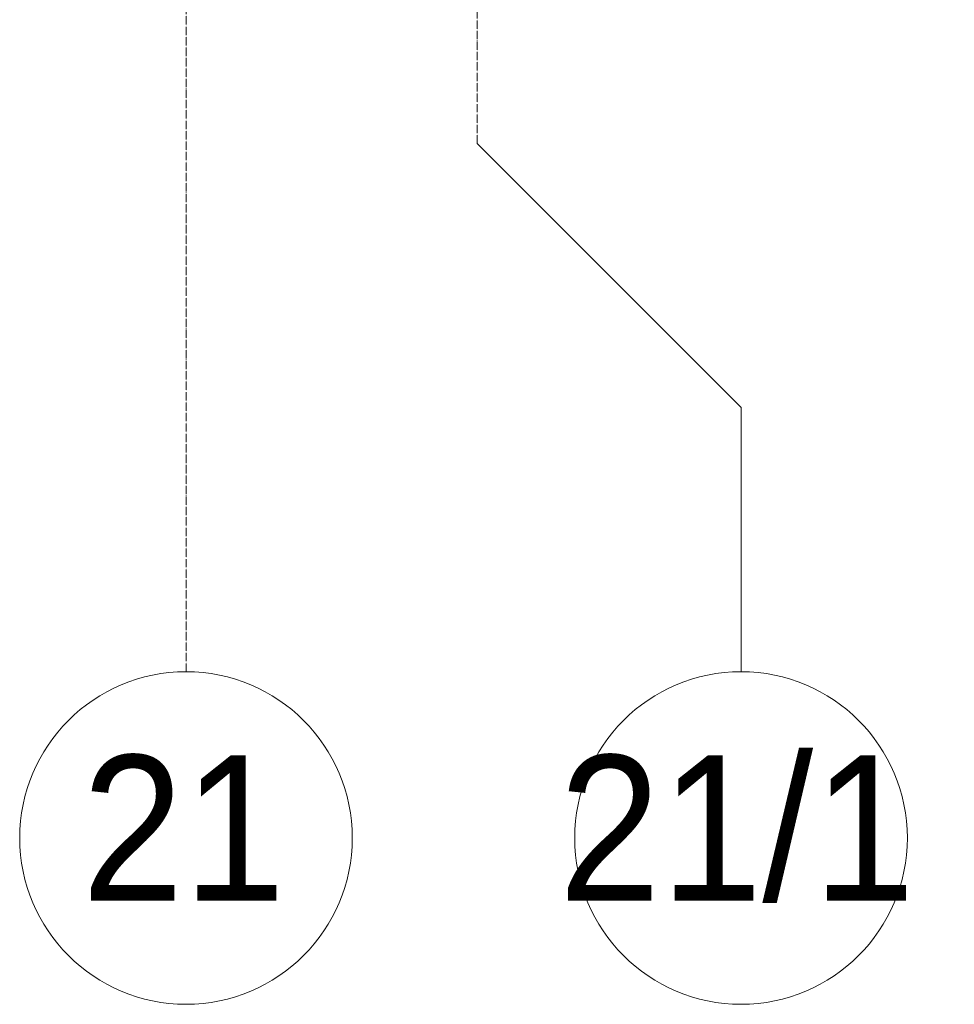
# Model space of a CAD drawing. Header units: millimetres. Extents: x 5617 to 109486, y 7718 to 230949.
# Tile 11 of 55: x 39530 to 41778, y 55653 to 58021. Entities that reach past the tile are written whole.
import ezdxf

# ---------------------------------------------------------------- set-up
doc = ezdxf.new("R2010")
doc.units = ezdxf.units.MM
doc.linetypes.add('Линия сетки', pattern=[25, 20, -2.5, 0, -2.5])
doc.layers.add('Оси', color=7, linetype='Continuous', lineweight=9)
doc.styles.add('Arial_1', font='arial.ttf', dxfattribs={"width": 0.9, "height": 350})

# ---------------------------------------------------------------- blocks, each defined once
blk = doc.blocks.new('Ось сетки - Круг_Ø8 мм-6577-МКСС_K3_L23__76_050_')
at = {"layer": 'Оси', "lineweight": 20}
for start, end in [(360, 180), (180, 360)]:
    blk.add_arc((0, 0), 4, start, end, dxfattribs=at)

msp = doc.modelspace()

# ---------------------------------------------------------------- linework, layer by layer
at = {"layer": 'Оси', "linetype": 'Линия сетки'}
for p, q in [((39930.1, 56452.5), (39930.1, 77595)), ((40630.1, 57722.5), (40630.1, 77595))]:
    msp.add_line(p, q, dxfattribs=at)
at = {"layer": 'Оси'}
for p, q in [((40630.1, 57722.5), (41265.1, 57087.5)), ((41265.1, 57087.5), (41265.1, 56452.5))]:
    msp.add_line(p, q, dxfattribs=at)

# ---------------------------------------------------------------- block references
at = {"layer": 'Оси', "lineweight": 20, "xscale": 99.99999999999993, "yscale": 99.99999999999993, "zscale": 99.99999999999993}
for p in [(39930.1, 56052.5), (41265.1, 56052.5)]:
    msp.add_blockref('Ось сетки - Круг_Ø8 мм-6577-МКСС_K3_L23__76_050_', p, dxfattribs=at)

# ---------------------------------------------------------------- texts
at = {"layer": 'Оси', "char_height": 350, "attachment_point": 1, "style": 'Arial_1'}
for s, insert, width in [('21/1', (40826.9, 56251.5), 1060.633), ('21', (39679.5, 56251.5), 606.076)]:
    msp.add_mtext(s, dxfattribs=dict(at, insert=insert, width=width))

doc.saveas('drawing.dxf')
